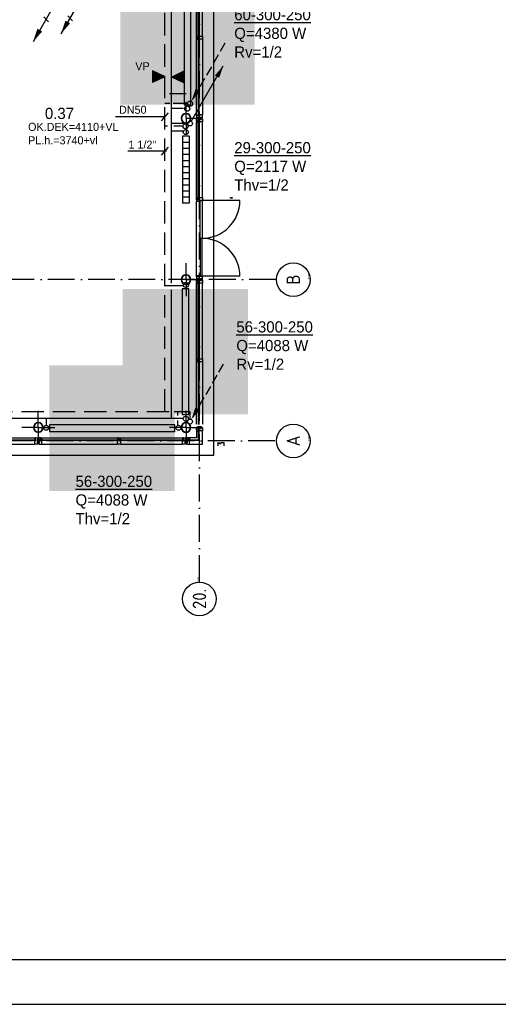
# Model space of a CAD drawing. Extents: x 25315 to 170951, y 867852 to 951952.
# Tile 56 of 119: x 130208 to 140900, y 867852 to 889830. Entities that reach past the tile are written whole.
import ezdxf
from ezdxf.enums import TextEntityAlignment as Align

# ---------------------------------------------------------------- set-up
doc = ezdxf.new("R2010")
doc.units = 0
doc.header["$LTSCALE"] = 100
for name, pattern in [('2322107', [2000, 1000, 1000]), ('2322108', [7, 5, -2]), ('DASHDOT', [9, 6, -1.5, 0, -1.5]), ('DOT2', [1.25, 0, -1.25])]:
    doc.linetypes.add(name, pattern=pattern)
doc.layers.get('0').update_dxf_attribs({"linetype": 'CONTINUOUS'})
for name, color, linetype in [('00KAD025', 2, 'CONTINUOUS'), ('00KAD070', 5, 'CONTINUOUS'), ('AL$7----_STRAMIEN', 1, 'DASHDOT'), ('ALN-----_BLOCKNAAM', 2, 'CONTINUOUS'), ('BOUW', 8, 'CONTINUOUS'), ('WI561---', 1, 'CONTINUOUS'), ('WL524---', 4, 'CONTINUOUS'), ('WL561---', 4, 'CONTINUOUS'), ('WL561---_AANVOER', 4, 'CONTINUOUS'), ('WL561---_RETOUR', 4, 'CONTINUOUS'), ('WL570---', 3, 'CONTINUOUS'), ('WL570---_HARTLIJN', 7, 'CONTINUOUS')]:
    doc.layers.add(name, color=color, linetype=linetype)
doc.styles.add('BURO-018', font='BUROFONT.shx', dxfattribs={"height": 180})
doc.styles.add('BURO-025', font='BUROFONT.shx', dxfattribs={"height": 250})
doc.styles.get("Standard").update_dxf_attribs({"font": 'ISOCP'})

# ---------------------------------------------------------------- blocks, each defined once
blk = doc.blocks.new('2322401')
at = {"color": 0, "linetype": 'CONTINUOUS'}
for p, q in [((-0.5, 0.5, 1), (-0.5, 0.5)), ((-0.5, 0.5, 1), (-0.5, -0.5, 1)), ((0.5, 0.5, 1), (-0.5, 0.5, 1)), ((0.5, 0.5), (-0.5, 0.5)), ((-0.5, 0.5), (-0.5, -0.5)), ((0.5, 0.5, 1), (0.5, 0.5)), ((0.5, -0.5, 1), (0.5, 0.5, 1)), ((0.5, -0.5), (0.5, 0.5)), ((-0.5, -0.5, 1), (-0.5, -0.5)), ((-0.5, -0.5, 1), (0.5, -0.5, 1)), ((-0.5, -0.5), (0.5, -0.5)), ((0.5, -0.5, 1), (0.5, -0.5))]:
    blk.add_line(p, q, dxfattribs=at)
blk = doc.blocks.new('LDV1107')
at = {"color": 0, "linetype": 'CONTINUOUS'}
blk.add_line((0.25, 0.43), (6.75, 11.69), dxfattribs=at)
blk.add_lwpolyline([(6.75, 11.69, 0, 1, 0), (5.5, 9.53, 1, 1, 0)], format="xyseb", dxfattribs=at)
blk.add_circle((0, 0), 0.5, dxfattribs=at)
blk = doc.blocks.new('CVHATCH4')
at = {"color": 0, "linetype": 'DOT2'}
blk.add_lwpolyline([(-0.5, 0, 1, 1, 0), (0.5, 0, 1, 1, 0)], format="xyseb", dxfattribs=at)
blk = doc.blocks.new('1011')
at = {"layer": 'AL$7----_STRAMIEN', "color": 7, "linetype": 'CONTINUOUS'}
blk.add_circle((-750, 0), 750, dxfattribs=at)
at = {"layer": 'ALN-----_BLOCKNAAM', "linetype": 'CONTINUOUS'}
blk.add_text('1011', height=100, dxfattribs=at).set_placement((0, 0))
blk = doc.blocks.new('LDV3108')
at = {"color": 0, "linetype": 'CONTINUOUS'}
for p, q in [((6.75, 11.69), (5.81, 10.07)), ((5.44, 9.42), (4.5, 7.79)), ((4.13, 7.14), (3.19, 5.52)), ((2.81, 4.87), (1.88, 3.25)), ((1.5, 2.6), (0.56, 0.97))]:
    blk.add_line(p, q, dxfattribs=at)
blk.add_lwpolyline([(0.25, 0.43, 0, 1, 0), (1.5, 2.6, 1, 1, 0)], format="xyseb", dxfattribs=at)
blk.add_circle((0, 0), 0.5, dxfattribs=at)
blk = doc.blocks.new('LDV2121')
at = {"color": 0, "linetype": 'CONTINUOUS'}
blk.add_line((-0.25, -0.43), (-6.75, -11.69), dxfattribs=at)
blk.add_lwpolyline([(-6.75, -11.69, 0, 1, 0), (-5.5, -9.53, 1, 1, 0)], format="xyseb", dxfattribs=at)
blk.add_circle((0, 0), 0.5, dxfattribs=at)
blk = doc.blocks.new('1010')
at = {"layer": 'AL$7----_STRAMIEN', "color": 7, "linetype": 'CONTINUOUS'}
blk.add_circle((0, 750), 750, dxfattribs=at)
at = {"layer": 'ALN-----_BLOCKNAAM', "linetype": 'CONTINUOUS'}
blk.add_text('1010', height=100, dxfattribs=at).set_placement((0, 0))
blk = doc.blocks.new('CVRINFO2')
at = {"color": 0, "linetype": 'CONTINUOUS', "style": 'BURO-025'}
for tag, p in [('CV_TEXT125', (0, 0)), ('CV_TEXT225', (0, -4.17)), ('CV_TEXT325', (0, -8.33)), ('CV_TEXT425', (0, -12.5))]:
    blk.add_attdef(tag, p, '', height=2.5, dxfattribs=at)

msp = doc.modelspace()

# ---------------------------------------------------------------- hatches: boundary and pattern name
at = {"layer": 'WL570---'}
h = msp.add_hatch(color=1, dxfattribs=at)
h.paths.add_polyline_path([(133175.1, 888690), (133440, 888559.2), (133175.1, 888559.2)])
h.paths.add_polyline_path([(133175.1, 888559.2), (133440, 888559.2), (133440, 888556.7), (133175.1, 888425.8)])
h = msp.add_hatch(color=1, dxfattribs=at)
h.paths.add_polyline_path([(133864.1, 888690), (133599.3, 888559.2), (133864.1, 888559.2)])
h.paths.add_polyline_path([(133864.1, 888559.2), (133599.3, 888559.2), (133599.3, 888556.7), (133864.1, 888425.8)])

# ---------------------------------------------------------------- linework, layer by layer
at = {"layer": '00KAD025', "linetype": 'CONTINUOUS'}
msp.add_line((25314.7, 867852.4), (170950.7, 867852.4), dxfattribs=at)
at = {"layer": '00KAD070', "linetype": 'CONTINUOUS'}
msp.add_line((26314.7, 868852.4), (169950.7, 868852.4), dxfattribs=at)
at = {"layer": 'AL$7----_STRAMIEN', "color": 1}
for p, q in [((134223.6, 877276.5), (134223.6, 949018.6)), ((135935.9, 884027.5), (115157.5, 884027.5)), ((135911.2, 880427.5), (115190.3, 880427.5))]:
    msp.add_line(p, q, dxfattribs=at)
at = {"layer": 'BOUW'}
for p, q in [((134543.6, 880107.5), (134543.6, 929347.5)), ((134543.6, 880107.7), (134543.6, 892642.7)), ((134154.6, 889461.2), (134154.6, 891151.7)), ((134196.6, 889448.2), (134196.6, 891164.7)), ((134217.6, 891164.7), (134217.6, 889448.2)), ((134293.6, 889461.2), (134293.6, 891151.7)), ((134217.6, 889448.2), (134196.6, 889448.2)), ((134154.6, 887703.7), (134154.6, 889394.2)), ((134196.6, 889407.2), (134196.6, 887690.7)), ((134217.6, 889407.2), (134196.6, 889407.2)), ((134217.6, 887690.7), (134217.6, 889407.2)), ((134293.6, 889394.2), (134293.6, 887703.7)), ((133923.8, 888173.2), (133555.9, 888173.2)), ((133923.8, 888173.2), (133555.9, 888173.2)), ((133923.8, 888173.2), (133555.9, 888173.2)), ((133923.8, 887627.9), (133923.8, 887995.7)), ((133923.8, 887627.9), (133923.8, 887995.7)), ((133923.8, 887627.9), (133923.8, 887995.7)), ((134154.6, 887703.7), (134192.6, 887703.7)), ((134154.6, 887686.7), (134154.6, 887703.7)), ((134154.6, 887686.7), (134154.6, 887636.7)), ((134221.6, 887686.7), (134154.6, 887686.7)), ((134192.6, 887686.7), (134154.6, 887686.7)), ((134192.6, 887686.7), (134192.6, 887703.7)), ((134192.6, 887703.7), (134196.6, 887703.7)), ((134192.6, 887703.7), (134192.6, 887686.7)), ((134221.6, 887686.7), (134192.6, 887686.7)), ((134196.6, 887703.7), (134196.6, 887690.7)), ((134196.6, 887690.7), (134217.6, 887690.7)), ((134196.6, 887690.7), (134217.6, 887690.7)), ((134217.6, 887703.7), (134221.6, 887703.7)), ((134217.6, 887690.7), (134217.6, 887703.7)), ((134293.6, 887703.7), (134221.6, 887703.7)), ((134221.6, 887703.7), (134221.6, 887686.7)), ((134221.6, 887703.7), (134221.6, 887686.7)), ((134293.6, 887636.7), (134293.6, 887703.7)), ((133923.8, 887627.9), (134291.6, 887627.9)), ((133923.8, 887627.9), (133923.8, 887260)), ((133923.8, 887627.9), (134291.6, 887627.9)), ((134154.6, 887636.7), (134184.1, 887636.7)), ((134154.6, 887618.7), (134184.1, 887618.7)), ((134154.6, 887568.7), (134154.6, 887618.7)), ((134221.6, 887568.7), (134154.6, 887568.7)), ((134154.6, 887568.7), (134154.6, 887551.7)), ((134192.6, 887568.7), (134154.6, 887568.7)), ((134154.6, 887551.7), (134192.6, 887551.7)), ((134154.6, 885861.2), (134154.6, 887551.7)), ((134184.1, 887650.7), (134264.1, 887650.7)), ((134184.1, 887636.7), (134184.1, 887650.7)), ((134184.1, 887618.7), (134184.1, 887604.7)), ((134184.1, 887604.7), (134264.1, 887604.7)), ((134192.6, 887568.7), (134192.6, 887551.7)), ((134221.6, 887568.7), (134192.6, 887568.7)), ((134192.6, 887551.7), (134192.6, 887568.7)), ((134192.6, 887551.7), (134196.6, 887551.7)), ((134196.6, 887564.7), (134217.6, 887564.7)), ((134196.6, 887551.7), (134196.6, 887564.7)), ((134196.6, 887564.7), (134217.6, 887564.7)), ((134196.6, 885848.2), (134196.6, 887564.7)), ((134217.6, 887564.7), (134217.6, 887551.7)), ((134217.6, 887564.7), (134217.6, 885848.2)), ((134217.6, 887551.7), (134221.6, 887551.7)), ((134221.6, 887551.7), (134221.6, 887568.7)), ((134221.6, 887551.7), (134221.6, 887568.7)), ((134293.6, 887551.7), (134221.6, 887551.7)), ((134264.1, 887650.7), (134264.1, 887636.7)), ((134264.1, 887636.7), (134293.6, 887636.7)), ((134264.1, 887618.7), (134293.6, 887618.7)), ((134264.1, 887604.7), (134264.1, 887618.7)), ((134293.6, 887618.7), (134293.6, 887551.7)), ((134293.6, 885861.2), (134293.6, 887551.7)), ((134154.6, 885861.2), (134192.6, 885861.2)), ((134154.6, 885844.2), (134154.6, 885861.2)), ((134192.6, 885844.2), (134154.6, 885844.2)), ((134154.6, 885844.2), (134221.6, 885844.2)), ((134154.6, 885811.2), (134154.6, 885844.2)), ((134221.6, 885811.2), (134154.6, 885811.2)), ((134221.6, 885811.2), (134154.6, 885811.2)), ((134154.6, 885811.2), (134154.6, 885777.2)), ((134154.6, 884120.7), (134154.6, 885777.2)), ((134154.6, 885777.2), (134242.6, 885777.2)), ((134192.6, 885861.2), (134192.6, 885844.2)), ((134192.6, 885844.2), (134192.6, 885861.2)), ((134192.6, 885861.2), (134196.6, 885861.2)), ((134221.6, 885844.2), (134192.6, 885844.2)), ((134196.6, 885861.2), (134196.6, 885848.2)), ((134196.6, 885848.2), (134217.6, 885848.2)), ((134217.6, 885848.2), (134196.6, 885848.2)), ((134217.6, 885861.2), (134221.6, 885861.2)), ((134217.6, 885848.2), (134217.6, 885861.2)), ((134221.6, 885861.2), (134221.6, 885844.2)), ((134221.6, 885861.2), (134293.6, 885861.2)), ((134221.6, 885844.2), (134221.6, 885861.2)), ((134221.6, 885794.2), (134221.6, 885811.2)), ((134221.6, 885794.2), (134221.6, 885811.2)), ((134293.6, 885794.2), (134221.6, 885794.2)), ((134242.6, 885794.2), (134221.6, 885794.2)), ((134242.6, 885777.2), (134242.6, 885794.2)), ((134242.6, 884948.9), (134242.6, 885794.2)), ((134242.6, 885794.2), (134282.6, 885794.2)), ((134282.6, 885794.2), (134282.6, 884948.9)), ((134282.6, 885794.2), (134282.6, 884948.9)), ((135127.8, 885794.2), (134282.6, 885794.2)), ((134293.6, 885861.2), (134293.6, 885794.2)), ((134242.6, 884948.9), (134242.6, 884103.7)), ((134282.6, 884948.9), (134242.6, 884948.9)), ((134282.6, 884948.9), (134242.6, 884948.9)), ((134282.6, 884103.7), (134282.6, 884948.9)), ((134282.6, 884103.7), (134282.6, 884948.9)), ((133923.8, 884027.7), (133923.8, 884395.6)), ((133923.8, 884027.7), (133923.8, 884395.6)), ((133923.8, 884027.7), (133555.9, 884027.7)), ((133923.8, 884027.7), (133555.9, 884027.7)), ((133923.8, 884027.7), (134291.6, 884027.7)), ((133923.8, 884027.7), (133923.8, 883659.9)), ((133923.8, 884027.7), (134291.6, 884027.7)), ((133923.8, 884027.7), (133923.8, 883659.9)), ((134154.6, 884120.7), (134242.6, 884120.7)), ((134154.6, 884086.7), (134154.6, 884120.7)), ((134154.6, 884086.7), (134154.6, 884036.7)), ((134221.6, 884086.7), (134154.6, 884086.7)), ((134221.6, 884086.7), (134154.6, 884086.7)), ((134154.6, 884036.7), (134184.1, 884036.7)), ((134154.6, 884018.7), (134184.1, 884018.7)), ((134154.6, 883968.7), (134154.6, 884018.7)), ((134221.6, 883968.7), (134154.6, 883968.7)), ((134154.6, 883968.7), (134154.6, 883951.7)), ((134192.6, 883968.7), (134154.6, 883968.7)), ((134154.6, 883951.7), (134192.6, 883951.7)), ((134154.6, 882261.2), (134154.6, 883951.7)), ((134184.1, 884050.7), (134264.1, 884050.7)), ((134184.1, 884036.7), (134184.1, 884050.7)), ((134184.1, 884018.7), (134184.1, 884004.7)), ((134184.1, 884004.7), (134264.1, 884004.7)), ((134192.6, 883968.7), (134192.6, 883951.7)), ((134221.6, 883968.7), (134192.6, 883968.7)), ((134192.6, 883951.7), (134192.6, 883968.7)), ((134192.6, 883951.7), (134196.6, 883951.7)), ((134196.6, 883964.7), (134217.6, 883964.7)), ((134196.6, 883951.7), (134196.6, 883964.7)), ((134196.6, 883964.7), (134217.6, 883964.7)), ((134196.6, 882248.2), (134196.6, 883964.7)), ((134217.6, 883964.7), (134217.6, 883951.7)), ((134217.6, 883964.7), (134217.6, 882248.2)), ((134217.6, 883951.7), (134221.6, 883951.7)), ((134293.6, 884103.7), (134221.6, 884103.7)), ((134221.6, 884103.7), (134221.6, 884086.7)), ((134221.6, 884103.7), (134221.6, 884086.7)), ((134242.6, 884103.7), (134221.6, 884103.7)), ((134221.6, 883951.7), (134221.6, 883968.7)), ((134221.6, 883951.7), (134221.6, 883968.7)), ((134293.6, 883951.7), (134221.6, 883951.7)), ((134242.6, 884120.7), (134242.6, 884103.7)), ((134242.6, 884103.7), (134282.6, 884103.7)), ((134264.1, 884050.7), (134264.1, 884036.7)), ((134264.1, 884036.7), (134293.6, 884036.7)), ((134264.1, 884018.7), (134293.6, 884018.7)), ((134264.1, 884004.7), (134264.1, 884018.7)), ((135127.8, 884103.7), (134282.6, 884103.7)), ((134293.6, 884036.7), (134293.6, 884103.7)), ((134293.6, 884018.7), (134293.6, 883951.7)), ((134293.6, 882261.2), (134293.6, 883951.7)), ((134154.6, 882261.2), (134192.6, 882261.2)), ((134154.6, 882244.2), (134154.6, 882261.2)), ((134192.6, 882244.2), (134154.6, 882244.2)), ((134154.6, 882244.2), (134221.6, 882244.2)), ((134154.6, 882211.2), (134154.6, 882244.2)), ((134221.6, 882211.2), (134154.6, 882211.2)), ((134154.6, 882211.2), (134154.6, 882194.2)), ((134192.6, 882211.2), (134154.6, 882211.2)), ((134154.6, 882194.2), (134192.6, 882194.2)), ((134154.6, 880803.8), (134154.6, 882194.2)), ((134192.6, 882261.2), (134192.6, 882244.2)), ((134192.6, 882244.2), (134192.6, 882261.2)), ((134192.6, 882261.2), (134196.6, 882261.2)), ((134221.6, 882244.2), (134192.6, 882244.2)), ((134192.6, 882194.2), (134192.6, 882211.2)), ((134192.6, 882211.2), (134192.6, 882194.2)), ((134221.6, 882211.2), (134192.6, 882211.2)), ((134192.6, 882194.2), (134196.6, 882194.2)), ((134196.6, 882261.2), (134196.6, 882248.2)), ((134196.6, 882248.2), (134217.6, 882248.2)), ((134217.6, 882248.2), (134196.6, 882248.2)), ((134196.6, 882207.2), (134217.6, 882207.2)), ((134196.6, 882194.2), (134196.6, 882207.2)), ((134196.6, 882207.2), (134196.6, 880790.8)), ((134217.6, 882207.2), (134196.6, 882207.2)), ((134217.6, 882261.2), (134221.6, 882261.2)), ((134217.6, 882248.2), (134217.6, 882261.2)), ((134217.6, 882207.2), (134217.6, 882194.2)), ((134217.6, 880790.8), (134217.6, 882207.2)), ((134217.6, 882194.2), (134221.6, 882194.2)), ((134221.6, 882261.2), (134221.6, 882244.2)), ((134221.6, 882261.2), (134293.6, 882261.2)), ((134221.6, 882244.2), (134221.6, 882261.2)), ((134221.6, 882194.2), (134221.6, 882211.2)), ((134221.6, 882194.2), (134221.6, 882211.2)), ((134293.6, 882194.2), (134221.6, 882194.2)), ((134293.6, 882261.2), (134293.6, 882194.2)), ((134293.6, 882194.2), (134293.6, 880803.8)), ((133923.8, 880727.7), (133923.8, 881095.6)), ((133923.8, 880727.7), (133923.8, 881095.6)), ((133923.8, 880727.5), (133923.8, 881095.4)), ((133923.8, 880727.7), (133555.9, 880727.7)), ((133923.8, 880727.7), (133555.9, 880727.7)), ((133923.8, 880727.5), (133555.9, 880727.5)), ((133923.8, 880727.7), (133923.8, 880359.9)), ((133923.8, 880727.7), (133923.8, 880359.9)), ((133923.8, 880727.7), (134291.6, 880727.7)), ((133923.8, 880727.7), (134291.6, 880727.7)), ((133923.8, 880727.5), (133923.8, 880359.7)), ((133923.8, 880727.5), (134291.6, 880727.5)), ((134154.6, 880736.8), (134184.1, 880736.8)), ((134154.6, 880718.7), (134160.6, 880718.7)), ((134154.6, 880668.7), (134154.6, 880718.7)), ((134221.6, 880668.7), (134154.6, 880668.7)), ((134154.8, 880668.9), (134154.8, 880651.9)), ((134192.8, 880668.9), (134154.8, 880668.9)), ((134154.8, 880651.9), (134154.8, 880496.7)), ((134154.8, 880651.9), (134192.8, 880651.9)), ((134160.6, 880718.7), (134174.6, 880718.7)), ((134174.6, 880718.7), (134184.1, 880718.7)), ((134174.6, 880718.7), (134174.6, 880718.7)), ((134184.1, 880750.8), (134264.1, 880750.8)), ((134184.1, 880736.8), (134184.1, 880750.8)), ((134184.1, 880718.7), (134184.1, 880704.7)), ((134184.1, 880704.7), (134264.1, 880704.7)), ((134192.8, 880651.9), (134192.8, 880668.9)), ((134195.6, 880664.7), (134195.6, 880454.7)), ((134217.6, 880664.7), (134195.6, 880664.7)), ((134217.6, 880454.7), (134217.6, 880664.7)), ((134221.6, 880651.7), (134221.6, 880668.7)), ((134274.6, 880651.7), (134221.6, 880651.7)), ((134264.1, 880750.8), (134264.1, 880736.8)), ((134264.1, 880736.8), (134293.6, 880736.8)), ((134264.1, 880718.7), (134273.6, 880718.7)), ((134264.1, 880704.7), (134264.1, 880718.7)), ((134273.6, 880718.7), (134287.6, 880718.7)), ((134273.6, 880718.7), (134273.6, 880718.7)), ((134282.6, 880651.7), (134274.6, 880651.7)), ((134286.6, 880651.7), (134282.6, 880651.7)), ((134293.6, 880651.7), (134286.6, 880651.7)), ((134287.6, 880718.7), (134293.6, 880718.7)), ((134293.6, 880718.7), (134293.6, 880699.8)), ((134293.6, 880699.8), (134293.6, 880651.7)), ((134293.6, 880357.7), (134293.6, 880651.7)), ((128844.3, 880454.7), (130560.8, 880454.7)), ((130560.8, 880433.7), (128844.3, 880433.7)), ((128857.3, 880496.7), (130547.8, 880496.7)), ((130547.8, 880496.7), (130547.8, 880458.7)), ((130564.8, 880496.7), (130547.8, 880496.7)), ((130564.8, 880458.7), (130547.8, 880458.7)), ((130547.8, 880458.7), (130547.8, 880454.7)), ((130547.8, 880458.7), (130564.8, 880458.7)), ((130547.8, 880454.7), (130560.8, 880454.7)), ((130547.8, 880433.7), (130547.8, 880429.7)), ((130560.8, 880433.7), (130547.8, 880433.7)), ((130547.8, 880429.7), (130564.8, 880429.7)), ((130547.8, 880357.7), (130547.8, 880429.7)), ((130547.8, 880429.7), (130564.8, 880429.7)), ((130560.8, 880454.7), (130560.8, 880433.7)), ((130560.8, 880454.7), (130560.8, 880433.7)), ((130564.8, 880496.7), (130614.8, 880496.7)), ((130564.8, 880429.7), (130564.8, 880496.7)), ((130564.8, 880458.7), (130564.8, 880496.7)), ((130564.8, 880429.7), (130564.8, 880458.7)), ((130600.8, 880467.2), (130600.8, 880387.2)), ((130614.8, 880467.2), (130600.8, 880467.2)), ((130614.8, 880496.7), (130614.8, 880467.2)), ((132444.3, 880454.7), (133861, 880454.7)), ((132444.3, 880433.7), (132444.3, 880454.7)), ((133861, 880433.7), (132444.3, 880433.7)), ((132457.3, 880496.7), (133848, 880496.7)), ((133848, 880496.7), (133848, 880458.7)), ((133865, 880496.7), (133848, 880496.7)), ((133865, 880458.7), (133848, 880458.7)), ((133848, 880458.7), (133848, 880454.7)), ((133848, 880458.7), (133865, 880458.7)), ((133848, 880454.7), (133861, 880454.7)), ((133848, 880433.7), (133848, 880429.7)), ((133861, 880433.7), (133848, 880433.7)), ((133848, 880429.7), (133865, 880429.7)), ((133848, 880357.7), (133848, 880429.7)), ((133848, 880429.7), (133865, 880429.7)), ((133861, 880454.7), (133861, 880433.7)), ((133861, 880454.7), (133861, 880433.7)), ((133865, 880496.7), (133915, 880496.7)), ((133865, 880429.7), (133865, 880496.7)), ((133865, 880458.7), (133865, 880496.7)), ((133865, 880429.7), (133865, 880458.7)), ((133901, 880467.2), (133901, 880387.2)), ((133915, 880467.2), (133901, 880467.2)), ((133915, 880496.7), (133915, 880467.2)), ((133932.8, 880496.7), (133932.8, 880490.7)), ((133982.8, 880496.7), (133932.8, 880496.7)), ((133932.8, 880490.7), (133932.8, 880476.7)), ((133932.8, 880476.7), (133932.8, 880467.2)), ((133932.8, 880476.7), (133932.8, 880476.7)), ((133932.8, 880467.2), (133946.8, 880467.2)), ((133946.8, 880467.2), (133946.8, 880387.2)), ((133982.8, 880429.7), (133982.8, 880496.7)), ((133982.8, 880496.7), (133999.8, 880496.7)), ((133982.8, 880458.7), (133982.8, 880496.7)), ((133999.8, 880458.7), (133982.8, 880458.7)), ((133999.8, 880429.7), (133982.8, 880429.7)), ((133986.8, 880454.7), (134217.6, 880454.7)), ((133986.8, 880433.7), (133986.8, 880454.7)), ((134217.6, 880433.7), (133986.8, 880433.7)), ((134154.8, 880496.7), (133999.8, 880496.7)), ((133999.8, 880496.7), (133999.8, 880458.7)), ((133999.8, 880376.7), (133999.8, 880429.7)), ((134195.6, 880454.7), (134217.6, 880454.7)), ((134217.6, 880454.7), (134217.6, 880433.7)), ((128857.3, 880357.7), (130547.8, 880357.7)), ((130614.8, 880357.7), (130547.8, 880357.7)), ((130600.8, 880387.2), (130614.8, 880387.2)), ((130614.8, 880387.2), (130614.8, 880357.7)), ((132457.3, 880357.7), (133848, 880357.7)), ((133915, 880357.7), (133848, 880357.7)), ((133901, 880387.2), (133915, 880387.2)), ((133915, 880387.2), (133915, 880357.7)), ((133932.8, 880387.2), (133932.8, 880377.7)), ((133946.8, 880387.2), (133932.8, 880387.2)), ((133932.8, 880377.7), (133932.8, 880363.7)), ((133932.8, 880377.7), (133932.8, 880377.7)), ((133932.8, 880363.7), (133932.8, 880357.7)), ((133932.8, 880357.7), (133951.7, 880357.7)), ((133951.7, 880357.7), (133999.8, 880357.7)), ((133999.8, 880368.7), (133999.8, 880376.7)), ((133999.8, 880364.7), (133999.8, 880368.7)), ((133999.8, 880357.7), (133999.8, 880364.7)), ((133999.8, 880357.7), (134293.6, 880357.7)), ((134634.9, 880383.8), (134672.9, 880383.8)), ((134634.9, 880366.8), (134634.9, 880383.8)), ((134634.9, 880366.8), (134634.9, 880316.8)), ((134701.9, 880366.8), (134634.9, 880366.8)), ((134672.9, 880366.8), (134634.9, 880366.8)), ((134672.9, 880366.8), (134672.9, 880383.8)), ((134672.9, 880383.8), (134676.9, 880383.8)), ((134672.9, 880383.8), (134672.9, 880366.8)), ((134701.9, 880366.8), (134672.9, 880366.8)), ((134676.9, 880383.8), (134676.9, 880370.8)), ((134676.9, 880370.8), (134697.9, 880370.8)), ((134676.9, 880370.8), (134697.9, 880370.8)), ((134697.9, 880383.8), (134701.9, 880383.8)), ((134697.9, 880370.8), (134697.9, 880383.8)), ((134773.9, 880383.8), (134701.9, 880383.8)), ((134701.9, 880383.8), (134701.9, 880366.8)), ((134701.9, 880383.8), (134701.9, 880366.8)), ((134773.9, 880316.8), (134773.9, 880383.8)), ((125623.6, 880107.7), (134543.6, 880107.7))]:
    msp.add_line(p, q, dxfattribs=at)
for points in [[(134293.6, 889394.2), (134221.6, 889394.2), (134221.6, 889411.2), (134154.6, 889411.2), (134154.6, 889444.2), (134221.6, 889444.2), (134221.6, 889461.2), (134293.6, 889461.2)], [(134192.6, 889444.2), (134154.6, 889444.2), (134154.6, 889461.2), (134192.6, 889461.2)], [(134192.6, 889461.2), (134196.6, 889461.2), (134196.6, 889448.2), (134217.6, 889448.2), (134217.6, 889461.2), (134221.6, 889461.2), (134221.6, 889444.2), (134192.6, 889444.2)], [(134192.6, 889411.2), (134154.6, 889411.2), (134154.6, 889394.2), (134192.6, 889394.2)], [(134192.6, 889394.2), (134196.6, 889394.2), (134196.6, 889407.2), (134217.6, 889407.2), (134217.6, 889394.2), (134221.6, 889394.2), (134221.6, 889411.2), (134192.6, 889411.2)], [(134956.4, 885844.2), (134918.4, 885844.2), (134918.4, 885861.2), (134956.4, 885861.2)], [(130699.8, 880429.7), (130682.8, 880429.7), (130682.8, 880496.7), (130632.8, 880496.7), (130632.8, 880467.2), (130646.8, 880467.2), (130646.8, 880387.2), (130632.8, 880387.2), (130632.8, 880357.7), (130699.8, 880357.7)], [(130682.8, 880458.7), (130682.8, 880496.7), (130699.8, 880496.7), (130699.8, 880458.7)], [(130699.8, 880458.7), (130699.8, 880454.7), (130686.8, 880454.7), (130686.8, 880433.7), (130699.8, 880433.7), (130699.8, 880429.7), (130682.8, 880429.7), (130682.8, 880458.7)], [(130686.8, 880433.7), (130686.8, 880454.7), (132403.3, 880454.7), (132403.3, 880433.7)], [(132407.3, 880458.7), (132407.3, 880496.7), (132390.3, 880496.7), (132390.3, 880458.7)], [(132390.3, 880357.7), (132390.3, 880429.7), (132407.3, 880429.7), (132407.3, 880496.7), (132440.3, 880496.7), (132440.3, 880429.7), (132457.3, 880429.7), (132457.3, 880357.7)], [(132390.3, 880458.7), (132390.3, 880454.7), (132403.3, 880454.7), (132403.3, 880433.7), (132390.3, 880433.7), (132390.3, 880429.7), (132407.3, 880429.7), (132407.3, 880458.7)], [(132440.3, 880458.7), (132440.3, 880496.7), (132457.3, 880496.7), (132457.3, 880458.7)], [(132457.3, 880458.7), (132457.3, 880454.7), (132444.3, 880454.7), (132444.3, 880433.7), (132457.3, 880433.7), (132457.3, 880429.7), (132440.3, 880429.7), (132440.3, 880458.7)]]:
    msp.add_lwpolyline(points, close=True, dxfattribs=at)
for points in [[(133923.8, 888172.9), (133555.9, 888172.9)], [(133923.8, 888172.9), (133555.9, 888172.9)], [(130623.8, 880727.7), (130623.8, 881095.6)], [(130623.8, 880727.7), (130623.8, 881095.6)], [(130623.8, 880727.7), (130255.9, 880727.7)], [(130623.8, 880727.7), (130255.9, 880727.7)], [(130623.8, 880727.7), (130623.8, 880359.9)], [(130623.8, 880727.7), (130623.8, 880359.9)], [(130623.8, 880727.7), (130991.6, 880727.7)], [(130623.8, 880727.7), (130991.6, 880727.7)], [(130682.8, 880496.7), (132407.3, 880496.7)], [(130699.8, 880357.7), (132390.3, 880357.7)]]:
    msp.add_lwpolyline(points, dxfattribs=at)
for points in [[(130733.3, 880727.7, 1), (130514.2, 880727.7, 1)], [(130733.3, 880727.7, 1), (130514.2, 880727.7, 1)], [(130725.3, 880727.7, 1), (130522.2, 880727.7, 1)], [(130725.3, 880727.7, 1), (130522.2, 880727.7, 1)]]:
    msp.add_lwpolyline(points, format="xyb", close=True, dxfattribs=at)
for centre, radius, start, end in [((133923.8, 887627.9), 109.5, 0, 180), ((133923.8, 887627.9), 109.5, 0, 180), ((133923.8, 887627.9), 109.5, 0, 180), ((133923.8, 887627.9), 101.5, 0, 180), ((133923.8, 887627.9), 101.5, 0, 180), ((133923.8, 887627.9), 101.5, 0, 180), ((133923.8, 887627.9), 109.5, 180, 0), ((133923.8, 887627.9), 109.5, 180, 0), ((133923.8, 887627.9), 109.5, 180, 0), ((133923.8, 887627.9), 101.5, 180, 0), ((133923.8, 887627.9), 101.5, 180, 0), ((133923.8, 887627.9), 101.5, 180, 0), ((134282.6, 885794.2), 845.2, 270, 360), ((134282.6, 884103.7), 845.2, 0, 90), ((133923.8, 884027.7), 109.5, 0, 180), ((133923.8, 884027.7), 109.5, 0, 180), ((133923.8, 884027.7), 109.5, 180, 0), ((133923.8, 884027.7), 109.5, 180, 0), ((133923.8, 884027.7), 101.5, 0, 180), ((133923.8, 884027.7), 101.5, 0, 180), ((133923.8, 884027.7), 101.5, 180, 0), ((133923.8, 884027.7), 101.5, 180, 0), ((133923.8, 880727.7), 109.5, 0, 180), ((133923.8, 880727.7), 109.5, 0, 180), ((133923.8, 880727.5), 109.5, 0, 180), ((133923.8, 880727.7), 109.5, 180, 0), ((133923.8, 880727.7), 109.5, 180, 0), ((133923.8, 880727.5), 109.5, 180, 0), ((133923.8, 880727.7), 101.5, 0, 180), ((133923.8, 880727.7), 101.5, 0, 180), ((133923.8, 880727.5), 101.5, 0, 180), ((133923.8, 880727.7), 101.5, 180, 0), ((133923.8, 880727.7), 101.5, 180, 0), ((133923.8, 880727.5), 101.5, 180, 0)]:
    msp.add_arc(centre, radius, start, end, dxfattribs=at)
at = {"layer": 'WL561---', "color": 1}
for p, q in [((132351.5, 887668.6), (133452.6, 887668.6)), ((133374.1, 887572.1), (133530.3, 887754.2)), ((132626.4, 886899.3), (133487.4, 886899.3)), ((133374.1, 886802.7), (133530.3, 886984.9))]:
    msp.add_line(p, q, dxfattribs=at)
at = {"layer": 'WL561---'}
for p, q in [((133842.8, 887231.9), (133842.8, 885731.9)), ((133992.8, 887231.9), (133842.8, 887231.9)), ((133992.8, 887231.9), (133992.8, 885731.9)), ((133842.8, 887095.3), (133993.6, 887095.3)), ((133842.8, 886963.4), (133993.6, 886963.4)), ((133842.8, 886825.2), (133993.6, 886825.2)), ((133842.8, 886825.2), (133993.6, 886825.2)), ((133842.8, 886687), (133993.6, 886687)), ((133842.8, 886555.1), (133993.6, 886555.1)), ((133842.8, 886416.9), (133993.6, 886416.9)), ((133842.8, 886285), (133993.6, 886285)), ((133842.8, 886146.8), (133993.6, 886146.8)), ((133842.8, 886146.8), (133993.6, 886146.8)), ((133842.8, 886008.6), (133993.6, 886008.6)), ((133842.8, 885876.7), (133993.6, 885876.7)), ((133992.8, 885731.9), (133842.8, 885731.9))]:
    msp.add_line(p, q, dxfattribs=at)
at = {"layer": 'WL561---', "color": 1}
for centre in [(133951.8, 887842.5), (133912.6, 887450.5), (133919.5, 887319.8), (133922.3, 883908.9), (133918.2, 880923), (130801.4, 880719.7), (133754.3, 880720.3)]:
    msp.add_circle(centre, 55.7, dxfattribs=at)
at = {"layer": 'WL561---_AANVOER', "linetype": '2322107'}
for p, q in [((133597.2, 887513.3), (133597.2, 895024.6)), ((133597.2, 883949.2), (133597.2, 887513.3)), ((133956.4, 887513.3), (133597.2, 887513.3)), ((133873.9, 887341.9), (133603.9, 887341.9)), ((133864.7, 883891.7), (133448.1, 883891.7)), ((133597.2, 880930.1), (133597.2, 883800)), ((133848.5, 880930.1), (129919.6, 880930.1))]:
    msp.add_line(p, q, dxfattribs=at)
at = {"layer": 'WL561---_RETOUR', "linetype": '2322108'}
for p, q in [((133447.2, 881080.1), (133447.2, 894395.6)), ((133565.6, 887955.8), (133447.2, 887955.8)), ((133956.4, 887955.8), (133635.4, 887955.8)), ((133870.8, 887847.6), (133598.7, 887847.6)), ((133512.4, 887455.6), (133446.6, 887455.6)), ((133870.8, 887455.6), (133648.2, 887455.6)), ((133545.6, 881080.1), (130011.1, 881080.1)), ((134014.2, 881080.1), (133660.5, 881080.1)), ((133740.1, 880998.1), (133740.1, 881080.1)), ((134014.2, 880917.7), (134014.2, 881080.1)), ((133740.1, 880776.3), (133740.1, 880883.3))]:
    msp.add_line(p, q, dxfattribs=at)
at = {"layer": 'WL561---_RETOUR'}
msp.add_line((130800.4, 880929.6), (130800.4, 880766.7), dxfattribs=at)
at = {"layer": 'WL570---', "color": 1}
for p, q in [((133440, 888559.2), (133175.1, 888690)), ((133175.1, 888690), (133175.1, 888425.8)), ((133440, 888556.7), (133175.1, 888425.8)), ((133599.3, 888556.7), (133864.1, 888425.8)), ((133864.1, 888690), (133864.1, 888425.8))]:
    msp.add_line(p, q, dxfattribs=at)
at = {"layer": 'WL570---_HARTLIJN', "color": 1, "linetype": 'CONTINUOUS'}
for p, q in [((130749, 889893.2), (130848.2, 889781.7)), ((131287.1, 889914.1), (131386.3, 889802.6))]:
    msp.add_line(p, q, dxfattribs=at)

# ---------------------------------------------------------------- block references
at = {"layer": 'AL$7----_STRAMIEN', "color": 8}
ref = msp.add_blockref('1010', (136695.9, 884027.5), dxfattribs=dict(at, xscale=0.5, yscale=0.5, zscale=0.5, rotation=90))
ref.add_attrib('STR-NAAM', 'B', dxfattribs={"color": 3, "linetype": 'CONTINUOUS', "height": 300, "rotation": 90}).set_placement((136320.9, 884027.5), align=Align.MIDDLE)
ref = msp.add_blockref('1010', (136695.9, 880427.5), dxfattribs=dict(at, xscale=0.5, yscale=0.5, zscale=0.5, rotation=90))
ref.add_attrib('STR-NAAM', 'A', dxfattribs={"color": 3, "linetype": 'CONTINUOUS', "height": 300, "rotation": 90}).set_placement((136320.9, 880427.5), align=Align.MIDDLE)
ref = msp.add_blockref('1010', (136695.9, 880427.5), dxfattribs=dict(at, xscale=0.5, yscale=0.5, zscale=0.5, rotation=90))
ref.add_attrib('STR-NAAM', 'A', dxfattribs={"color": 3, "linetype": 'CONTINUOUS', "height": 300, "rotation": 90}).set_placement((136320.9, 880427.5), align=Align.MIDDLE)
at = {"layer": 'AL$7----_STRAMIEN'}
ref = msp.add_blockref('1011', (134223.6, 877276.5), dxfattribs=dict(at, xscale=0.5, yscale=0.5, zscale=0.5, rotation=90))
ref.add_attrib('STR-NAAM', '20.', dxfattribs={"color": 3, "linetype": 'CONTINUOUS', "height": 300, "rotation": 90}).set_placement((134223.6, 876901.5), align=Align.MIDDLE)
ref = msp.add_blockref('1011', (134223.6, 877276.5), dxfattribs=dict(at, xscale=0.5, yscale=0.5, zscale=0.5, rotation=90))
ref.add_attrib('STR-NAAM', '20.', dxfattribs={"color": 3, "linetype": 'CONTINUOUS', "height": 300, "rotation": 90}).set_placement((134223.6, 876901.5), align=Align.MIDDLE)
at = {"layer": 'WI561---'}
ref = msp.add_blockref('CVRINFO2', (135001.2, 889816.9), dxfattribs=dict(at, xscale=100, yscale=100, zscale=100))
ref.add_attrib('CV_TEXT125', '%%u60-300-250', (135001.2, 889816.9), dxfattribs={"layer": '0', "color": 2, "linetype": 'CONTINUOUS', "height": 250, "style": 'BURO-025'})
ref.add_attrib('CV_TEXT225', 'Q=4380 W', (135001.2, 889400.2), dxfattribs={"layer": '0', "color": 2, "linetype": 'CONTINUOUS', "height": 250, "style": 'BURO-025'})
ref.add_attrib('CV_TEXT325', 'Rv=1/2', (135001.2, 888983.5), dxfattribs={"layer": '0', "color": 2, "linetype": 'CONTINUOUS', "height": 250, "style": 'BURO-025'})
ref = msp.add_blockref('CVRINFO2', (135001.2, 886847.8), dxfattribs=dict(at, xscale=100, yscale=100, zscale=100))
ref.add_attrib('CV_TEXT125', '%%u29-300-250', (135001.2, 886847.8), dxfattribs={"layer": '0', "color": 2, "linetype": 'CONTINUOUS', "height": 250, "style": 'BURO-025'})
ref.add_attrib('CV_TEXT225', 'Q=2117 W', (135001.2, 886431.1), dxfattribs={"layer": '0', "color": 2, "linetype": 'CONTINUOUS', "height": 250, "style": 'BURO-025'})
ref.add_attrib('CV_TEXT325', 'Thv=1/2', (135001.2, 886014.4), dxfattribs={"layer": '0', "color": 2, "linetype": 'CONTINUOUS', "height": 250, "style": 'BURO-025'})
ref = msp.add_blockref('CVRINFO2', (135047.7, 882847.8), dxfattribs=dict(at, xscale=100, yscale=100, zscale=100))
ref.add_attrib('CV_TEXT125', '%%u56-300-250', (135047.7, 882847.8), dxfattribs={"layer": '0', "color": 2, "linetype": 'CONTINUOUS', "height": 250, "style": 'BURO-025'})
ref.add_attrib('CV_TEXT225', 'Q=4088 W', (135047.7, 882431.1), dxfattribs={"layer": '0', "color": 2, "linetype": 'CONTINUOUS', "height": 250, "style": 'BURO-025'})
ref.add_attrib('CV_TEXT325', 'Rv=1/2', (135047.7, 882014.4), dxfattribs={"layer": '0', "color": 2, "linetype": 'CONTINUOUS', "height": 250, "style": 'BURO-025'})
ref = msp.add_blockref('CVRINFO2', (131456.1, 879401.5), dxfattribs=dict(at, xscale=100, yscale=100, zscale=100))
ref.add_attrib('CV_TEXT125', '%%u56-300-250', (131456.1, 879401.5), dxfattribs={"layer": '0', "color": 2, "linetype": 'CONTINUOUS', "height": 250, "style": 'BURO-025'})
ref.add_attrib('CV_TEXT225', 'Q=4088 W', (131456.1, 878984.9), dxfattribs={"layer": '0', "color": 2, "linetype": 'CONTINUOUS', "height": 250, "style": 'BURO-025'})
ref.add_attrib('CV_TEXT325', 'Thv=1/2', (131456.1, 878568.2), dxfattribs={"layer": '0', "color": 2, "linetype": 'CONTINUOUS', "height": 250, "style": 'BURO-025'})
at = {"layer": 'WL524---', "color": 2, "xscale": 121.5, "yscale": 121.5, "zscale": 121.5}
for p in [(131950.2, 890936.8), (131325.8, 890755.9)]:
    msp.add_blockref('LDV2121', p, dxfattribs=at)
at = {"layer": 'WL561---', "yscale": 150}
for name, p, xscale, zscale, rotation in [('CVHATCH4', (133954.6, 889430.5, 120), 3000, 3000, 270), ('2322401', (133954.6, 889430.5, 120), 3000, 900, 270), ('CVHATCH4', (133911.1, 882420.5), 2800, 2800, 270), ('2322401', (133911.1, 882420.5), 2800, 900, 270), ('CVHATCH4', (132273.8, 880711.6), 2800, 2800, 5.264812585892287e-08), ('2322401', (132273.8, 880711.6), 2800, 900, 5.264812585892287e-08)]:
    msp.add_blockref(name, p, dxfattribs=dict(at, xscale=xscale, zscale=zscale, rotation=rotation))
at = {"layer": 'WL561---_AANVOER', "color": 2, "xscale": 109.725, "yscale": 109.725, "zscale": 109.725}
msp.add_blockref('LDV1107', (134014.2, 887513.3), dxfattribs=at)
at = {"layer": 'WL561---_RETOUR', "color": 2}
for p, xscale, yscale, zscale in [((134014.2, 887955.8), 115.5, 115.5, 115.5), ((134014.2, 880860), 109.725, 109.725, 109.725)]:
    msp.add_blockref('LDV3108', p, dxfattribs=dict(at, xscale=xscale, yscale=yscale, zscale=zscale))

# ---------------------------------------------------------------- texts
at = {"layer": 'BOUW', "style": 'BURO-025'}
msp.add_text('0.37', height=250, dxfattribs=at).set_placement((130771.6, 887613.4))
at = {"layer": 'BOUW', "color": 1, "style": 'BURO-018'}
for s, p in [('OK.DEK=4110+VL', (130395.6, 887347.2)), ('PL.h.=3740+vl ', (130395.6, 887047.2))]:
    msp.add_text(s, height=180, dxfattribs=at).set_placement(p)
at = {"layer": 'WL561---', "color": 1, "style": 'BURO-018'}
for s, p in [('DN50', (132426.5, 887729.5)), ('1 1/2"', (132638.1, 886950.1))]:
    msp.add_text(s, height=180, dxfattribs=at).set_placement(p)
at = {"layer": 'WL570---', "color": 1, "style": 'BURO-018'}
msp.add_text('VP', height=180, dxfattribs=at).set_placement((132791.5, 888701))

doc.saveas('drawing.dxf')
